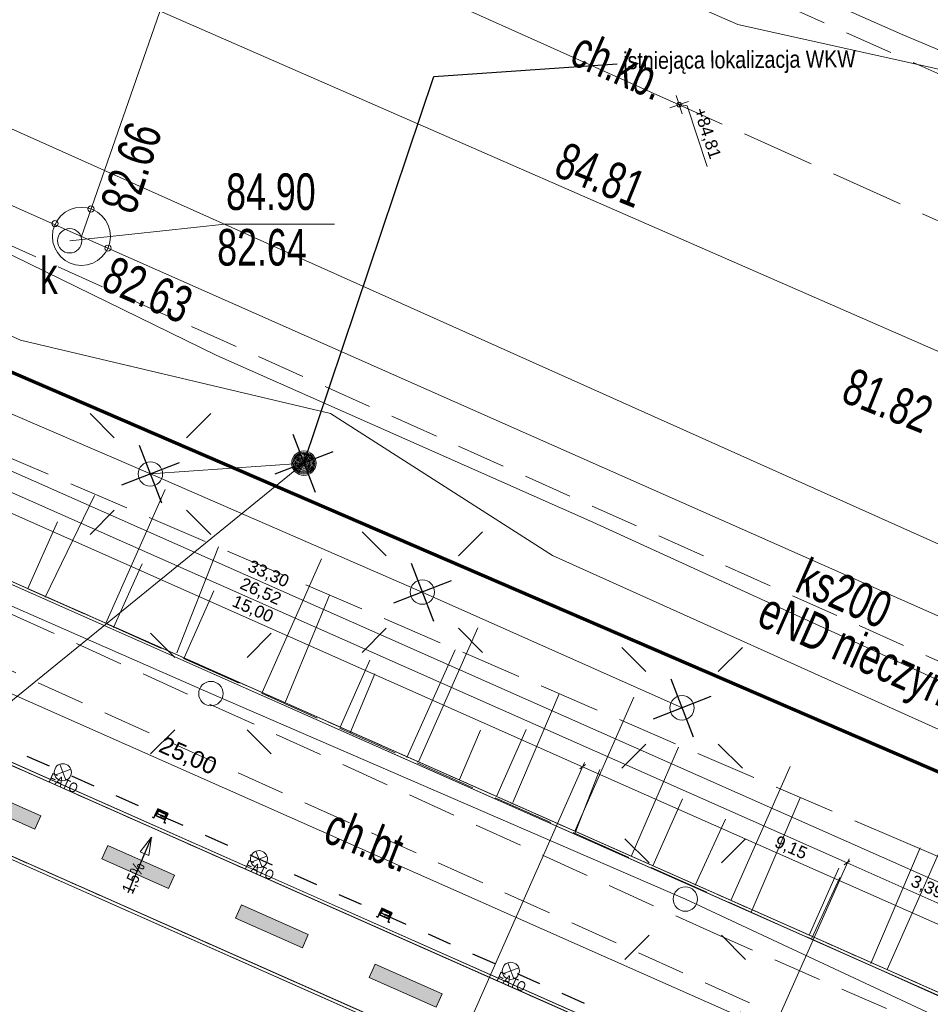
# Model space of a CAD drawing. Header units: metres. Extents: x -1013 to 1493500, y -5789517 to 1032.
# Tile 39 of 66: x 6 to 25, y 11 to 31. Entities that reach past the tile are written whole.
import ezdxf
from ezdxf.xclip import XClip

# ---------------------------------------------------------------- set-up
doc = ezdxf.new("R2010")
doc.units = ezdxf.units.M
doc.header["$MEASUREMENT"] = 0
doc.header["$XCLIPFRAME"] = 0
for name, pattern in [('2_BUBZ02', [1.75, 1.25, -0.5]), ('2_KTCR02', [1.5, 1, -0.5]), ('2_KTJZ01', [2, 1.5, -0.5]), ('GUK', [2, 1.5, -0.5]), ('GUZ', [1, 0.5, -0.5]), ('Kropki i Kreski', [0.72, 0.36, -0.18, 0, -0.18])]:
    doc.linetypes.add(name, pattern=pattern)
for name, color, linetype, lineweight in [('01', 7, 'Continuous', 13), ('020', 7, 'Continuous', 35), ('130-Z Teren1', 7, 'Continuous', 13), ('130-Z Teren21', 37, 'Continuous', 5), ('130-Z Teren69', 41, 'Continuous', 13), ('310-W Oświetlenie1', 7, 'Continuous', 13), ('310-W Oświetlenie85', 1, 'Continuous', 25), ('450-K Belki21', 37, 'Continuous', 5), ('450-K Belki69', 41, 'Continuous', 13), ('703-L Płaszczyzny podejścia 2D3', 152, 'Continuous', 30), ('709-L Rzędne terenu25', 5, 'Continuous', 13), ('709-L Rzędne terenu85', 1, 'Continuous', 25), ('711-L Wymiary opisy1', 7, 'Continuous', 13), ('711-L Wymiary opisy85', 1, 'Continuous', 25), ('718-L Elementy do rozbiórki85', 1, 'Continuous', 25), ('720-L Oznakowanie lądowiska1', 7, 'Continuous', 13), ('720-L Oznakowanie lądowiska91', 255, 'Continuous', 13), ('798-L Zakres inwestycji9', 142, 'Continuous', 70), ('810-G Ogólne2', 4, 'Continuous', 20), ('ex_02_DXF_MZ_500_4_BUBZ_D_L_17', 9, 'Continuous', 18), ('ex_02_DXF_MZ_500_4_Dzialki7', 9, 'Continuous', 18), ('ex_02_DXF_MZ_500_4_Kontury3', 9, 'Continuous', 18), ('ex_02_DXF_MZ_500_4_KTCR_D_L_17', 9, 'Continuous', 18), ('ex_02_DXF_MZ_500_4_KTCR_E_T_17', 9, 'Continuous', 18), ('ex_02_DXF_MZ_500_4_KTCR_L_17', 9, 'Continuous', 18), ('ex_02_DXF_MZ_500_4_KTJZ_L_07', 9, 'Continuous', 18), ('ex_02_DXF_MZ_500_4_KTKR_L_07', 9, 'Continuous', 18), ('ex_02_DXF_MZ_500_4_RTPW_T_17', 9, 'Continuous', 18), ('ex_02_DXF_MZ_500_4_SUBK_L_034', 9, 'Continuous', 18), ('ex_02_DXF_MZ_500_4_SUPE_D_L_31', 9, 'Continuous', 18), ('ex_02_DXF_MZ_500_4_SUPE_E_T_31', 9, 'Continuous', 18), ('ex_02_DXF_MZ_500_4_SUPG_L_252', 9, 'Continuous', 18), ('ex_02_DXF_MZ_500_4_SUPK_D_L_434', 9, 'Continuous', 18), ('ex_02_DXF_MZ_500_4_SUPK_E_T_434', 9, 'Continuous', 18), ('ex_02_DXF_MZ_500_4_SUPK_L_434', 9, 'Continuous', 18), ('ex_02_DXF_MZ_500_4_SUPT_D_L_030', 9, 'Continuous', 18), ('ex_02_DXF_MZ_500_4_SUPW_L_05', 9, 'Continuous', 18), ('ex_02_DXF_MZ_500_4_SUSM_D_L_47', 9, 'Continuous', 18), ('ex_02_DXF_MZ_500_4_SUSM_D_T_07', 9, 'Continuous', 18), ('ex_02_DXF_MZ_500_4_SUSM_D_T_37', 9, 'Continuous', 18), ('ex_02_DXF_MZ_500_4_SUTK_T_034', 9, 'Continuous', 18), ('ex_02_DXF_MZ_500_4_SUUI_D_T_87', 9, 'Continuous', 18), ('ex_02_DXF_MZ_500_4_SUUI_E_T_37', 9, 'Continuous', 18), ('ex_02_DXF_MZ_500_4_SUUK_E_T_934', 9, 'Continuous', 18), ('ex_02_DXF_MZ_500_4_SUUK_T_234', 9, 'Continuous', 18), ('ex_02_DXF_MZ_500_4_Uzytki3', 9, 'Continuous', 18)]:
    doc.layers.add(name, color=color, linetype=linetype, lineweight=lineweight)
for name, color, linetype in [('700-L Mapa 1_100 dwg', 7, 'Continuous'), ('711-L Wymiary opisy', 7, 'Continuous'), ('EL-INST_EL', 1, 'GUZ')]:
    doc.layers.add(name, color=color, linetype=linetype)
doc.layers.get('700-L Mapa 1_100 dwg').off()
doc.styles.add('STYL_AUTOMATYCZNY_2', font='Arial.ttf')
doc.styles.add('STYL_AUTOMATYCZNY_3', font='Arial Narrow.ttf')
doc.styles.add('STYL_AUTOMATYCZNY_4', font='Arial.ttf', dxfattribs={"width": 0.7})
doc.linetypes.add('Linia z krzyżyków', pattern='A,0,[1,88_A.L.03 Sytuacja 1_1001.Shx,S=0.015873,R=0,X=0,Y=0],-2,0', length=2)
doc.dimstyles.new('STYL_AUTOMATYCZNY__1', dxfattribs={"dimtxt": 0.25, "dimasz": 0.095, "dimexe": 0.18, "dimexo": 0.3, "dimgap": 0, "dimtad": 1, "dimzin": 0, "dimdsep": 46, "dimtxsty": 'STYL_AUTOMATYCZNY_2', "dimblk": 'ARROWHEAD_2', "dimblk1": 'ARROWHEAD_2', "dimblk2": 'ARROWHEAD_2', "dimcen": 0.09, "dimclrd": 7, "dimclre": 7, "dimclrt": 1, "dimazin": 0, "dimtfac": 1, "dimtdec": 4, "dimtmove": 0, "dimatfit": 3, "dimfxl": 1, "dimtolj": 1, "dimtzin": 0, "dimarcsym": 0})
doc.dimstyles.new('STYL_AUTOMATYCZNY__2', dxfattribs={"dimtxt": 0.35, "dimasz": 0.095, "dimexe": 0.18, "dimexo": 0.3, "dimgap": 0, "dimtad": 1, "dimzin": 0, "dimdsep": 46, "dimtxsty": 'STYL_AUTOMATYCZNY_2', "dimblk": 'ARROWHEAD_2', "dimblk1": 'ARROWHEAD_2', "dimblk2": 'ARROWHEAD_2', "dimcen": 0.09, "dimclrd": 7, "dimclre": 7, "dimclrt": 1, "dimazin": 0, "dimtfac": 1, "dimtdec": 4, "dimtmove": 0, "dimatfit": 3, "dimfxl": 1, "dimtolj": 1, "dimtzin": 0, "dimarcsym": 0})
doc.dimstyles.new('STYL_AUTOMATYCZNY__5', dxfattribs={"dimtxt": 0.18, "dimasz": 0.3648, "dimexe": 0.18, "dimexo": 0.0625, "dimgap": 0, "dimtad": 0, "dimtih": 1, "dimtoh": 1, "dimdec": 4, "dimzin": 0, "dimdsep": 46, "dimcen": 0.09, "dimadec": 0, "dimazin": 0, "dimtfac": 1, "dimtdec": 4, "dimtmove": 0, "dimatfit": 3, "dimldrblk": 'ARROWHEAD_4', "dimfxl": 1, "dimtolj": 1, "dimtzin": 0, "dimarcsym": 0})
doc.dimstyles.new('STYL_AUTOMATYCZNY__6', dxfattribs={"dimtxt": 0.18, "dimasz": 0.1824, "dimexe": 0.18, "dimexo": 0.0625, "dimgap": 0, "dimtad": 0, "dimtih": 1, "dimtoh": 1, "dimdec": 4, "dimzin": 0, "dimdsep": 46, "dimcen": 0.09, "dimadec": 0, "dimazin": 0, "dimtfac": 1, "dimtdec": 4, "dimtmove": 0, "dimatfit": 3, "dimldrblk": 'ARROWHEAD_4', "dimfxl": 1, "dimtolj": 1, "dimtzin": 0, "dimarcsym": 0})

# ---------------------------------------------------------------- blocks, each defined once
blk = doc.blocks.new('*D5')
at = {"layer": '711-L Wymiary opisy1', "color": 7, "linetype": 'Continuous', "lineweight": 13, "transparency": 16777216}
for p, q in [((-4.674, 24.638), (-3.921, 26.336)), ((-3.901, 26.293), (-4.018, 26.208)), ((-4.015, 26.275), (-3.959, 26.25)), ((-3.959, 26.25), (26.485, 12.759)), ((25.771, 11.146), (26.523, 12.845)), ((26.427, 12.717), (26.544, 12.802)), ((26.485, 12.759), (26.541, 12.735))]:
    blk.add_line(p, q, dxfattribs=at)
at = {"layer": '711-L Wymiary opisy85', "color": 1, "lineweight": 25, "transparency": 16777216, "insert": (10.891, 19.724), "char_height": 0.25, "attachment_point": 7, "rotation": 336.1008, "style": 'STYL_AUTOMATYCZNY_2'}
blk.add_mtext('\\A1;{\\pql;\\fArial|b0|i0|c238|p0;\\W1.000000;33,30}', dxfattribs=at)
blk = doc.blocks.new('ARROWHEAD_2')
at = {"color": 0, "linetype": 'Continuous', "lineweight": 0}
for p, q in [((0, 0), (-1, 0)), ((-0.38, -0.66), (0.38, 0.66))]:
    blk.add_line(p, q, dxfattribs=at)
blk = doc.blocks.new('*D8')
at = {"layer": '711-L Wymiary opisy1', "color": 7, "linetype": 'Continuous', "lineweight": 13, "transparency": 16777216}
for p, q in [((-4.12, 25.888), (-1.02, 24.515)), ((-2.948, 20.165), (-0.982, 24.601)), ((-0.962, 24.557), (-1.079, 24.472)), ((-1.02, 24.515), (23.226, 13.771)), ((21.298, 9.421), (23.264, 13.857)), ((23.284, 13.813), (23.168, 13.728)), ((23.226, 13.771), (26.325, 12.398))]:
    blk.add_line(p, q, dxfattribs=at)
at = {"layer": '711-L Wymiary opisy85', "color": 1, "lineweight": 25, "transparency": 16777216, "insert": (10.731, 19.362), "char_height": 0.25, "attachment_point": 7, "rotation": 336.1008, "style": 'STYL_AUTOMATYCZNY_2'}
blk.add_mtext('\\A1;{\\pql;\\fArial|b0|i0|c238|p0;\\W1.000000;26,52}', dxfattribs=at)
blk = doc.blocks.new('*D9')
at = {"layer": '711-L Wymiary opisy1', "color": 7, "linetype": 'Continuous', "lineweight": 13, "transparency": 16777216}
for p, q in [((23.284, 13.813), (23.168, 13.728)), ((23.226, 13.771), (26.325, 12.398)), ((25.771, 11.146), (26.363, 12.483)), ((26.267, 12.355), (26.383, 12.44)), ((26.325, 12.398), (26.381, 12.373))]:
    blk.add_line(p, q, dxfattribs=at)
at = {"layer": '711-L Wymiary opisy85', "color": 1, "lineweight": 25, "transparency": 16777216, "insert": (24.491, 13.265), "char_height": 0.25, "attachment_point": 7, "rotation": 336.1008, "style": 'STYL_AUTOMATYCZNY_2'}
blk.add_mtext('\\A1;{\\pql;\\fArial|b0|i0|c238|p0;\\W1.000000;3,39}', dxfattribs=at)
blk = doc.blocks.new('*D11')
at = {"layer": '711-L Wymiary opisy1', "color": 7, "linetype": 'Continuous', "lineweight": 13, "transparency": 16777216}
for p, q in [((-4.28, 25.527), (4.085, 21.82)), ((-0.015, 12.565), (4.123, 21.905)), ((4.144, 21.862), (4.027, 21.777)), ((4.085, 21.82), (17.799, 15.743)), ((13.698, 6.488), (17.837, 15.828)), ((17.858, 15.785), (17.741, 15.7)), ((17.799, 15.743), (26.165, 12.036))]:
    blk.add_line(p, q, dxfattribs=at)
at = {"layer": '711-L Wymiary opisy85', "color": 1, "lineweight": 25, "transparency": 16777216, "insert": (10.57, 19.001), "char_height": 0.25, "attachment_point": 7, "rotation": 336.1008, "style": 'STYL_AUTOMATYCZNY_2'}
blk.add_mtext('\\A1;{\\pql;\\fArial|b0|i0|c238|p0;\\W1.000000;15,00}', dxfattribs=at)
blk = doc.blocks.new('*D12')
at = {"layer": '711-L Wymiary opisy1', "color": 7, "linetype": 'Continuous', "lineweight": 13, "transparency": 16777216}
for p, q in [((17.858, 15.785), (17.741, 15.7)), ((17.799, 15.743), (26.165, 12.036)), ((25.771, 11.146), (26.203, 12.122)), ((26.107, 11.993), (26.223, 12.078)), ((26.165, 12.036), (26.221, 12.011))]:
    blk.add_line(p, q, dxfattribs=at)
at = {"layer": '711-L Wymiary opisy85', "color": 1, "lineweight": 25, "transparency": 16777216, "insert": (21.697, 14.07), "char_height": 0.25, "attachment_point": 7, "rotation": 336.1008, "style": 'STYL_AUTOMATYCZNY_2'}
blk.add_mtext('\\A1;{\\pql;\\fArial|b0|i0|c238|p0;\\W1.000000;9,15}', dxfattribs=at)
blk = doc.blocks.new('*D57')
at = {"layer": '711-L Wymiary opisy1', "color": 7, "linetype": 'Continuous', "lineweight": 13, "transparency": 16777216}
for p, q in [((-1.816, 20.844), (-2.561, 19.162)), ((-1.795, 20.801), (-1.912, 20.716)), ((-1.854, 20.758), (-1.91, 20.783)), ((21.003, 10.63), (-1.854, 20.758)), ((21.041, 10.716), (20.295, 9.034)), ((20.944, 10.588), (21.061, 10.673)), ((21.059, 10.605), (21.003, 10.63))]:
    blk.add_line(p, q, dxfattribs=at)
at = {"layer": '711-L Wymiary opisy85', "color": 1, "lineweight": 25, "transparency": 16777216, "insert": (9.054, 16.002), "char_height": 0.35, "attachment_point": 7, "rotation": 336.1008, "style": 'STYL_AUTOMATYCZNY_2'}
blk.add_mtext('\\A1;{\\pql;\\fArial|b0|i0|c238|p0;\\W1.000000;25,00}', dxfattribs=at)
blk = doc.blocks.new('ARROWHEAD_4')
at = {"color": 0, "linetype": 'Continuous', "lineweight": 0}
blk.add_line((0, 0), (-1, 0), dxfattribs=at)
at = {"color": 0, "linetype": 'Continuous', "lineweight": 0, "flags": 128}
blk.add_lwpolyline([(-1, 0.2679), (0, 0), (-1, -0.2679)], close=True, dxfattribs=at)
blk = doc.blocks.new('Rysunek_1_4', base_point=(-51.91, -72.413))
at = {"layer": 'ex_02_DXF_MZ_500_4_BUBZ_D_L_17', "color": 9, "linetype": '2_BUBZ02', "lineweight": 18}
for p, q in [((-9.558, 26.527), (30.427, 8.666)), ((5.692, 22.23), (24.282, 14.249)), ((24.282, 14.249), (33.818, 10.129))]:
    blk.add_line(p, q, dxfattribs=at)
at = {"layer": 'ex_02_DXF_MZ_500_4_BUBZ_D_L_17', "color": 9, "linetype": 'Continuous', "lineweight": 18}
for p, q in [((6.78, 19.22), (7.787, 21.305)), ((9.479, 18.08), (10.333, 20.25)), ((8.181, 18.599), (8.768, 19.898)), ((11.701, 17.057), (12.605, 19.261)), ((14.196, 15.933), (15.186, 18.137)), ((13.034, 16.436), (13.537, 17.649)), ((16.366, 15.011), (17.321, 17.233)), ((15.272, 15.48), (15.708, 16.489)), ((18.793, 13.904), (19.765, 16.142)), ((17.648, 14.39), (18.15, 15.688)), ((21.254, 12.763), (22.26, 15.104)), ((20.109, 13.317), (20.729, 14.667)), ((23.714, 11.707), (24.72, 14.082)), ((22.501, 12.226), (23.072, 13.474))]:
    blk.add_line(p, q, dxfattribs=at)
at = {"layer": 'ex_02_DXF_MZ_500_4_Dzialki7', "color": 9, "linetype": 'Continuous', "lineweight": 18}
blk.add_line((-42.33, 44.713), (161.19, -43.067), dxfattribs=at)
at = {"layer": 'ex_02_DXF_MZ_500_4_Kontury3', "color": 9, "linetype": 'GUK', "lineweight": 18}
blk.add_line((-42.331, 44.714), (102.61, -17.792), dxfattribs=at)
at = {"layer": 'ex_02_DXF_MZ_500_4_KTCR_D_L_17', "color": 9, "linetype": '2_KTCR02', "lineweight": 18}
for p, q in [((20.622, 12.273), (3.942, 19.842)), ((5.263, 18.08), (28.122, 7.801)), ((29.535, 8.383), (20.622, 12.273))]:
    blk.add_line(p, q, dxfattribs=at)
at = {"layer": 'ex_02_DXF_MZ_500_4_KTCR_L_17', "color": 9, "linetype": '2_KTCR02', "lineweight": 18}
for p, q in [((31.23, 15.163), (-19.02, 37.653)), ((111.77, -8.787), (9.37, 36.973))]:
    blk.add_line(p, q, dxfattribs=at)
at = {"layer": 'ex_02_DXF_MZ_500_4_KTJZ_L_07', "color": 9, "linetype": '2_KTJZ01', "lineweight": 18}
blk.add_line((26.14, 26.463), (19.78, 29.313), dxfattribs=at)
at = {"layer": 'ex_02_DXF_MZ_500_4_KTKR_L_07', "color": 9, "linetype": 'Continuous', "lineweight": 18}
for p, q in [((32.42, 17.033), (-15.26, 38.363)), ((19.78, 29.313), (6.98, 35.043))]:
    blk.add_line(p, q, dxfattribs=at)
at = {"layer": 'ex_02_DXF_MZ_500_4_RTPW_T_17', "color": 9, "linetype": 'Continuous', "lineweight": 18}
blk.add_circle((19.78, 29.313), 0.045, dxfattribs=at)
at = {"layer": 'ex_02_DXF_MZ_500_4_SUBK_L_034', "color": 9, "linetype": 'Continuous', "lineweight": 18}
blk.add_circle((7.52, 26.613), 0.595, dxfattribs=at)
at = {"layer": 'ex_02_DXF_MZ_500_4_SUPE_D_L_31', "color": 9, "linetype": 'Continuous', "lineweight": 18}
for p, q in [((10.298, 24.173), (2.711, 27.88)), ((3.357, 24.154), (8.935, 21.743)), ((18.012, 20.757), (10.298, 24.173)), ((8.935, 21.743), (12.083, 21.965)), ((8.935, 21.743), (14.512, 19.322)), ((0.807, 21.356), (10.176, 17.241)), ((30.403, 15.083), (18.012, 20.757)), ((14.512, 19.322), (19.839, 16.949)), ((10.176, 17.241), (19.907, 13.029)), ((19.907, 13.029), (29.78, 8.418))]:
    blk.add_line(p, q, dxfattribs=at)
at = {"layer": 'ex_02_DXF_MZ_500_4_SUPG_L_252', "color": 9, "linetype": 'Continuous', "lineweight": 18}
for p, q in [((20.98, 30.953), (8.44, 36.493)), ((25.93, 29.853), (20.98, 30.953))]:
    blk.add_line(p, q, dxfattribs=at)
at = {"layer": 'ex_02_DXF_MZ_500_4_SUPK_D_L_434', "color": 9, "linetype": 'Continuous', "lineweight": 18}
blk.add_line((7.643, 31.885), (25.81, 23.943), dxfattribs=at)
at = {"layer": 'ex_02_DXF_MZ_500_4_SUPK_L_434', "color": 9, "linetype": 'Continuous', "lineweight": 18}
for p, q in [((-27.97, 42.343), (7.52, 26.613)), ((7.52, 26.613), (12.66, 41.343)), ((41.33, 11.643), (7.52, 26.613))]:
    blk.add_line(p, q, dxfattribs=at)
at = {"layer": 'ex_02_DXF_MZ_500_4_SUPT_D_L_030', "color": 9, "linetype": 'Continuous', "lineweight": 18}
for p, q in [((16.628, 34.178), (24.352, 30.752)), ((24.352, 30.752), (33.691, 26.837))]:
    blk.add_line(p, q, dxfattribs=at)
at = {"layer": 'ex_02_DXF_MZ_500_4_SUPW_L_05', "color": 9, "linetype": 'Continuous', "lineweight": 18}
for p, q in [((6.27, 24.483), (-3.96, 29.143)), ((12.63, 22.983), (6.27, 24.483)), ((17.18, 20.073), (12.63, 22.983)), ((17.18, 20.073), (56.56, 2.333))]:
    blk.add_line(p, q, dxfattribs=at)
at = {"layer": 'ex_02_DXF_MZ_500_4_SUSM_D_L_47', "color": 9, "linetype": 'Continuous', "lineweight": 18}
for start, end in [(90, 180), (270, 0)]:
    blk.add_arc((12.083, 21.965), 0.202, start, end, dxfattribs=at)
at = {"layer": 'ex_02_DXF_MZ_500_4_SUSM_D_T_07', "color": 9, "linetype": 'Continuous', "lineweight": 18}
for p, q in [((8.192, 22.485), (7.697, 22.98)), ((9.677, 22.485), (10.172, 22.98)), ((8.192, 21), (7.697, 20.505)), ((9.677, 21), (10.172, 20.505)), ((13.77, 20.064), (13.275, 20.559)), ((15.254, 20.064), (15.749, 20.559)), ((13.77, 18.579), (13.275, 18.084)), ((15.254, 18.579), (15.749, 18.084)), ((9.434, 17.984), (8.939, 18.479)), ((10.919, 17.984), (11.414, 18.479)), ((19.097, 17.692), (18.602, 18.187)), ((20.582, 17.692), (21.077, 18.187)), ((9.434, 16.499), (8.939, 16.004)), ((10.919, 16.499), (11.414, 16.004)), ((19.097, 16.207), (18.602, 15.712)), ((20.582, 16.207), (21.077, 15.712)), ((19.164, 13.772), (18.669, 14.267)), ((20.649, 13.772), (21.144, 14.267)), ((19.164, 12.287), (18.669, 11.792)), ((20.649, 12.287), (21.144, 11.792))]:
    blk.add_line(p, q, dxfattribs=at)
at = {"layer": 'ex_02_DXF_MZ_500_4_SUSM_D_T_37', "color": 9, "linetype": 'Continuous', "lineweight": 18}
for centre in [(8.935, 21.743), (14.512, 19.322), (10.176, 17.241), (19.839, 16.949), (19.907, 13.029)]:
    blk.add_circle(centre, 0.25, dxfattribs=at)
at = {"layer": 'ex_02_DXF_MZ_500_4_SUTK_T_034', "color": 9, "linetype": 'Continuous', "lineweight": 18}
for p, q in [((7.28, 26.523), (10.459, 26.864)), ((10.459, 26.864), (12.712, 26.864))]:
    blk.add_line(p, q, dxfattribs=at)
for centre in [(7.716, 27.175), (6.978, 26.876), (8.065, 26.372)]:
    blk.add_circle(centre, 0.0625, dxfattribs=at)
at = {"layer": 'ex_02_DXF_MZ_500_4_SUUI_D_T_87', "color": 9, "linetype": 'Continuous', "lineweight": 18}
for radius in [0.25, 0.25, 0.225, 0.225, 0.2, 0.2, 0.175, 0.175, 0.15, 0.15, 0.125, 0.125, 0.1, 0.1, 0.075, 0.075, 0.05, 0.05, 0.025, 0.025, 0.00715, 0.00715]:
    blk.add_circle((12.083, 21.965), radius, dxfattribs=at)
at = {"layer": 'ex_02_DXF_MZ_500_4_SUUI_E_T_37', "color": 9, "linetype": 'Continuous', "lineweight": 18}
blk.add_line((12.083, 21.965), (5.019, 16.226), dxfattribs=at)
at = {"layer": 'ex_02_DXF_MZ_500_4_SUUK_T_234', "color": 9, "linetype": 'Continuous', "lineweight": 18}
blk.add_circle((7.28, 26.523), 0.25, dxfattribs=at)
at = {"layer": 'ex_02_DXF_MZ_500_4_Uzytki3', "color": 9, "linetype": 'GUZ', "lineweight": 18}
blk.add_line((-42.331, 44.714), (102.61, -17.792), dxfattribs=at)
at = {"layer": 'ex_02_DXF_MZ_500_4_KTCR_E_T_17', "color": 9, "linetype": 'Continuous', "lineweight": 18, "char_height": 0.75, "attachment_point": 4, "style": 'STYL_AUTOMATYCZNY_4'}
for s, insert, rotation in [('\\A1;{\\pql;\\fArial|b0|i0|c238|p0;\\W0.700000;ch.kb.}', (17.646, 30.503), 336.4403), ('\\A1;{\\pql;\\fArial|b0|i0|c238|p0;\\W0.700000;ch.bt.}', (12.58, 14.565), 338.4643)]:
    blk.add_mtext(s, dxfattribs=dict(at, insert=insert, rotation=rotation))
at = {"layer": 'ex_02_DXF_MZ_500_4_RTPW_T_17', "color": 9, "linetype": 'Continuous', "lineweight": 18, "insert": (17.457, 28.567), "char_height": 0.75, "attachment_point": 1, "rotation": 338.0255, "style": 'STYL_AUTOMATYCZNY_4'}
blk.add_mtext('\\A1;{\\pql;\\fArial|b0|i0|c238|p0;\\W0.700000;84.81}', dxfattribs=at)
at = {"layer": 'ex_02_DXF_MZ_500_4_SUPE_E_T_31', "color": 9, "linetype": 'Continuous', "lineweight": 18, "insert": (21.444, 18.9), "char_height": 0.75, "attachment_point": 4, "rotation": 335.9627, "style": 'STYL_AUTOMATYCZNY_4'}
blk.add_mtext('\\A1;{\\pql;\\fArial|b0|i0|c238|p0;\\W0.700000;eND nieczynny}', dxfattribs=at)
at = {"layer": 'ex_02_DXF_MZ_500_4_SUPK_E_T_434', "color": 9, "linetype": 'Continuous', "lineweight": 18, "insert": (22.118, 19.341), "char_height": 0.75, "attachment_point": 7, "rotation": 336.1048, "style": 'STYL_AUTOMATYCZNY_4'}
blk.add_mtext('\\A1;{\\pql;\\fArial|b0|i0|c238|p0;\\W0.700000;ks200}', dxfattribs=at)
at = {"layer": 'ex_02_DXF_MZ_500_4_SUTK_T_034', "color": 9, "linetype": 'Continuous', "lineweight": 18, "char_height": 0.75, "style": 'STYL_AUTOMATYCZNY_4'}
for s, insert, attachment_point, rotation in [('\\A1;{\\pql;\\fArial|b0|i0|c238|p0;\\W0.700000;82.66}', (7.895, 27.272), 1, 71.6477), ('\\A1;{\\pql;\\fArial|b0|i0|c238|p0;\\W0.700000;82.63}', (8.189, 26.232), 1, 336.4629), ('\\A1;{\\pql;\\fArial|b0|i0|c238|p0;\\W0.700000;81.82}', (23.207, 23.587), 4, 338.1986)]:
    blk.add_mtext(s, dxfattribs=dict(at, insert=insert, attachment_point=attachment_point, rotation=rotation))
for s, insert, attachment_point in [('\\A1;{\\pql;\\fArial|b0|i0|c238|p0;\\W0.700000;84.90}', (10.489, 27.144), 7), ('\\A1;{\\pql;\\fArial|b0|i0|c238|p0;\\W0.700000;82.64}', (10.305, 26.765), 1)]:
    blk.add_mtext(s, dxfattribs=dict(at, insert=insert, attachment_point=attachment_point))
at = {"layer": 'ex_02_DXF_MZ_500_4_SUUK_E_T_934', "color": 9, "linetype": 'Continuous', "lineweight": 18, "insert": (6.666, 26.185), "char_height": 0.75, "attachment_point": 1, "style": 'STYL_AUTOMATYCZNY_4'}
blk.add_mtext('\\A1;{\\pql;\\fArial|b0|i0|c238|p0;\\W0.700000;k}', dxfattribs=at)

msp = doc.modelspace()

# ---------------------------------------------------------------- hatches: boundary and pattern name
at = {"layer": '720-L Oznakowanie lądowiska91', "linetype": 'Continuous', "lineweight": 13}
for points in [[(6.6885, 14.7352), (5.3172, 15.3429), (5.1956, 15.0686), (6.567, 14.4609)], [(9.4313, 13.5198), (8.0599, 14.1275), (7.9384, 13.8532), (9.3098, 13.2455)], [(12.1741, 12.3044), (10.8027, 12.9121), (10.6812, 12.6378), (12.0526, 12.0301)], [(14.9169, 11.089), (13.5455, 11.6967), (13.424, 11.4224), (14.7954, 10.8147)]]:
    msp.add_hatch(color=8, dxfattribs=at).paths.add_polyline_path(points)

# ---------------------------------------------------------------- linework, layer by layer
at = {"layer": '130-Z Teren1', "color": 7, "linetype": 'Continuous', "lineweight": 13, "flags": 128}
for points in [[(-3.0696, 19.8905), (-4.765, 24.2841), (25.5699, 10.8413), (21.1766, 9.1465)], [(-2.1735, 17.5684), (18.8545, 8.2504), (21.0974, 9.1159), (-3.039, 19.8113)], [(-0.137, 12.2908), (-2.1429, 17.4892), (18.7753, 8.2199), (13.5769, 6.2139)]]:
    msp.add_lwpolyline(points, close=True, dxfattribs=at)
at = {"layer": '130-Z Teren1', "color": 7, "linetype": 'Continuous', "lineweight": 13}
for points in [[(8.0234, 18.6829), (9.2388, 21.4257)], [(6.421, 19.3929), (7.0287, 20.7643)], [(11.2281, 17.2628), (12.4435, 20.0056)], [(9.6257, 17.9729), (10.2334, 19.3442)], [(14.4328, 15.8427), (15.6482, 18.5855)], [(12.8305, 16.5528), (13.4381, 17.9242)], [(17.6375, 14.4227), (18.8529, 17.1654)], [(16.0352, 15.1327), (16.6429, 16.5041)], [(20.8423, 13.0026), (22.0576, 15.7453)], [(19.2399, 13.7126), (19.8476, 15.084)], [(24.047, 11.5825), (25.2624, 14.3253)], [(22.4446, 12.2925), (23.0523, 13.6639)]]:
    msp.add_lwpolyline(points, dxfattribs=at)
at = {"layer": '130-Z Teren21', "color": 37, "linetype": 'Continuous', "lineweight": 5}
for p, q in [((-3.0696, 19.8905), (21.1766, 9.1465)), ((-3.039, 19.8113), (21.0974, 9.1159)), ((-2.1735, 17.5684), (18.8545, 8.2504)), ((-2.1429, 17.4892), (18.7753, 8.2199))]:
    msp.add_line(p, q, dxfattribs=at)
at = {"layer": '130-Z Teren69', "color": 41, "linetype": 'Kropki i Kreski', "lineweight": 13}
for p, q in [((-3.039, 19.8113), (21.0974, 9.1159)), ((-2.1735, 17.5684), (18.8545, 8.2504))]:
    msp.add_line(p, q, dxfattribs=at)
at = {"layer": '310-W Oświetlenie1', "color": 7, "linetype": 'Continuous', "lineweight": 13}
for p, q in [((7.0764, 15.7925), (7.2024, 15.4659)), ((7.3026, 15.6922), (6.9761, 15.5662)), ((11.0991, 14.0099), (11.2251, 13.6834)), ((11.3254, 13.9096), (10.9989, 13.7836)), ((16.2647, 11.7209), (16.3907, 11.3944)), ((16.491, 11.6207), (16.1644, 11.4947))]:
    msp.add_line(p, q, dxfattribs=at)
at = {"layer": '310-W Oświetlenie1', "color": 7, "linetype": 'Continuous', "lineweight": 13, "flags": 128}
for points in [[(7.0685, 15.4692, -1), (7.2103, 15.7892, -1)], [(11.0912, 13.6866, -1), (11.233, 14.0066, -1)], [(16.2568, 11.3977, -1), (16.3986, 11.7177, -1)]]:
    msp.add_lwpolyline(points, format="xyb", close=True, dxfattribs=at)
at = {"layer": '310-W Oświetlenie85', "color": 1, "linetype": 'Continuous', "lineweight": 25}
for p, q in [((9.0288, 14.7489), (9.0051, 14.6954)), ((9.0066, 14.6915), (9.0315, 14.7477)), ((9.0856, 14.8771), (9.0288, 14.7489)), ((9.0288, 14.7489), (9.2409, 14.6549)), ((9.0315, 14.7477), (9.0288, 14.7489)), ((9.0811, 14.8569), (9.034, 14.7505)), ((9.034, 14.7505), (9.0433, 14.7463)), ((9.0419, 14.7431), (9.0786, 14.8259)), ((9.0816, 14.8245), (9.0464, 14.745)), ((9.0464, 14.745), (9.1362, 14.7051)), ((9.0721, 14.8011), (9.0829, 14.8254)), ((9.0794, 14.7979), (9.0721, 14.8011)), ((9.0774, 14.8586), (9.2895, 14.7646)), ((9.0786, 14.8259), (9.0816, 14.8245)), ((9.0901, 14.8222), (9.0794, 14.7979)), ((9.0919, 14.8215), (9.0811, 14.7971)), ((9.0815, 14.8679), (9.2936, 14.7739)), ((9.0829, 14.8254), (9.0901, 14.8222)), ((9.2977, 14.7831), (9.0856, 14.8771)), ((9.088, 14.7756), (9.1375, 14.7536)), ((9.0887, 14.7773), (9.1552, 14.7479)), ((9.1781, 14.7997), (9.1117, 14.8291)), ((9.1789, 14.8014), (9.1124, 14.8308)), ((9.1387, 14.7506), (9.1368, 14.7463)), ((9.1368, 14.7463), (9.1516, 14.7398)), ((9.1387, 14.7506), (9.1387, 14.7506)), ((9.1663, 14.7332), (9.1516, 14.7398)), ((9.2216, 14.7184), (9.1552, 14.7479)), ((9.1682, 14.7375), (9.1663, 14.7332)), ((9.1682, 14.7375), (9.1682, 14.7375)), ((9.2209, 14.7167), (9.1713, 14.7387)), ((9.1781, 14.7997), (9.2446, 14.7702)), ((9.1789, 14.8014), (9.2453, 14.7719)), ((9.2613, 14.7449), (9.2261, 14.6653)), ((9.2277, 14.6608), (9.2644, 14.7435)), ((9.2857, 14.7663), (9.2385, 14.6598)), ((9.2409, 14.6549), (9.2977, 14.7831)), ((9.2522, 14.7504), (9.2414, 14.7261)), ((9.2539, 14.7497), (9.2432, 14.7253)), ((9.2504, 14.7221), (9.2612, 14.7465)), ((9.2612, 14.7465), (9.2539, 14.7497)), ((9.2644, 14.7435), (9.2613, 14.7449)), ((8.9772, 14.7078), (8.9759, 14.7051)), ((8.9759, 14.7051), (9.0066, 14.6915)), ((9.0051, 14.6954), (8.9772, 14.7078)), ((9.2261, 14.6653), (9.1362, 14.7051)), ((9.2381, 14.6561), (9.2132, 14.5999)), ((9.2132, 14.5999), (9.2439, 14.5863)), ((9.2172, 14.6015), (9.2409, 14.6549)), ((9.2451, 14.5891), (9.2172, 14.6015)), ((9.2385, 14.6598), (9.2291, 14.664)), ((9.2409, 14.6549), (9.2381, 14.6561)), ((9.2432, 14.7253), (9.2504, 14.7221)), ((9.2439, 14.5863), (9.2451, 14.5891)), ((13.6797, 12.8413), (13.6229, 12.7132)), ((13.6753, 12.8212), (13.6281, 12.7147)), ((13.6361, 12.7073), (13.6728, 12.7901)), ((13.6758, 12.7887), (13.6405, 12.7092)), ((13.6663, 12.7653), (13.6771, 12.7897)), ((13.6735, 12.7621), (13.6663, 12.7653)), ((13.6715, 12.8228), (13.8836, 12.7289)), ((13.6728, 12.7901), (13.6758, 12.7887)), ((13.6843, 12.7865), (13.6735, 12.7621)), ((13.686, 12.7857), (13.6752, 12.7614)), ((13.6756, 12.8321), (13.8877, 12.7381)), ((13.6771, 12.7897), (13.6843, 12.7865)), ((13.8918, 12.7474), (13.6797, 12.8413)), ((13.6821, 12.7398), (13.7317, 12.7179)), ((13.6829, 12.7416), (13.7493, 12.7121)), ((13.7723, 12.7639), (13.7058, 12.7933)), ((13.773, 12.7656), (13.7066, 12.7951)), ((13.7723, 12.7639), (13.8387, 12.7344)), ((13.773, 12.7656), (13.8395, 12.7362)), ((13.8798, 12.7305), (13.8327, 12.624)), ((13.835, 12.6192), (13.8918, 12.7474)), ((13.5713, 12.672), (13.5701, 12.6693)), ((13.5701, 12.6693), (13.6007, 12.6557)), ((13.5992, 12.6597), (13.5713, 12.672)), ((13.6229, 12.7132), (13.5992, 12.6597)), ((13.6007, 12.6557), (13.6257, 12.7119)), ((13.6229, 12.7132), (13.835, 12.6192)), ((13.6257, 12.7119), (13.6229, 12.7132)), ((13.6281, 12.7147), (13.6375, 12.7105)), ((13.6405, 12.7092), (13.7304, 12.6694)), ((13.8202, 12.6295), (13.7304, 12.6694)), ((13.7329, 12.7148), (13.731, 12.7105)), ((13.731, 12.7105), (13.7457, 12.704)), ((13.7329, 12.7148), (13.7329, 12.7148)), ((13.7605, 12.6975), (13.7457, 12.704)), ((13.8158, 12.6827), (13.7493, 12.7121)), ((13.7624, 12.7017), (13.7605, 12.6975)), ((13.7624, 12.7017), (13.7624, 12.7017)), ((13.815, 12.6809), (13.7654, 12.7029)), ((13.8323, 12.6204), (13.8074, 12.5642)), ((13.8074, 12.5642), (13.838, 12.5506)), ((13.8113, 12.5657), (13.835, 12.6192)), ((13.8392, 12.5533), (13.8113, 12.5657)), ((13.8555, 12.7091), (13.8202, 12.6295)), ((13.8218, 12.625), (13.8585, 12.7078)), ((13.8327, 12.624), (13.8233, 12.6282)), ((13.835, 12.6192), (13.8323, 12.6204)), ((13.8464, 12.7146), (13.8356, 12.6903)), ((13.8481, 12.7139), (13.8373, 12.6895)), ((13.8373, 12.6895), (13.8445, 12.6863)), ((13.838, 12.5506), (13.8392, 12.5533)), ((13.8445, 12.6863), (13.8553, 12.7107)), ((13.8553, 12.7107), (13.8481, 12.7139)), ((13.8585, 12.7078), (13.8555, 12.7091))]:
    msp.add_line(p, q, dxfattribs=at)
for centre, radius, start, end in [((9.0948, 14.7911), 0.0169, 156.10077, 246.10077), ((9.0948, 14.7911), 0.015, 156.10077, 246.10077), ((9.1056, 14.8154), 0.0169, 66.10084, 156.10084), ((9.1056, 14.8154), 0.015, 66.10084, 156.10084), ((9.1366, 14.7515), 0.00234, 336.10077, 66.10077), ((9.1703, 14.7366), 0.00234, 66.10084, 156.10084), ((9.2385, 14.7565), 0.015, 336.10077, 66.10077), ((9.2385, 14.7565), 0.0169, 336.10077, 66.10077), ((9.2277, 14.7322), 0.0169, 246.10084, 336.10084), ((9.2277, 14.7322), 0.015, 246.10084, 336.10084), ((13.6889, 12.7553), 0.0169, 156.10077, 246.10077), ((13.6889, 12.7553), 0.015, 156.10077, 246.10077), ((13.6997, 12.7796), 0.0169, 66.10084, 156.10084), ((13.6997, 12.7796), 0.015, 66.10084, 156.10084), ((13.7307, 12.7157), 0.00234, 336.10077, 66.10077), ((13.8326, 12.7207), 0.015, 336.10077, 66.10077), ((13.8326, 12.7207), 0.0169, 336.10077, 66.10077), ((13.7645, 12.7008), 0.00234, 66.10084, 156.10084), ((13.8219, 12.6964), 0.0169, 246.10084, 336.10084), ((13.8219, 12.6964), 0.015, 246.10084, 336.10084)]:
    msp.add_arc(centre, radius, start, end, dxfattribs=at)
for p in [(9.088, 14.7756), (9.0887, 14.7773), (9.0901, 14.8222), (9.0919, 14.8215), (9.2522, 14.7504), (9.2539, 14.7497), (9.2209, 14.7167), (9.2216, 14.7184), (13.6821, 12.7398), (13.6829, 12.7416), (13.6843, 12.7865), (13.686, 12.7857), (13.815, 12.6809), (13.8158, 12.6827), (13.8464, 12.7146), (13.8481, 12.7139)]:
    msp.add_point(p, dxfattribs=at)
at = {"layer": '450-K Belki21', "color": 37, "linetype": 'Continuous', "lineweight": 5}
for p, q in [((25.6491, 10.8719), (-4.7955, 24.3632)), ((25.5699, 10.8413), (-4.765, 24.2841))]:
    msp.add_line(p, q, dxfattribs=at)
at = {"layer": '450-K Belki69', "color": 41, "linetype": 'Kropki i Kreski', "lineweight": 13}
msp.add_line((25.6491, 10.8719), (-4.7955, 24.3632), dxfattribs=at)
at = {"layer": '703-L Płaszczyzny podejścia 2D3', "color": 152, "linetype": 'Continuous', "lineweight": 30}
msp.add_circle((8.2273, 10.355), 1021.6593, dxfattribs=at)
at = {"layer": '709-L Rzędne terenu25', "color": 5, "linetype": 'Continuous', "lineweight": 13}
for p, q in [((19.7175, 29.5028), (19.8431, 29.123)), ((19.5904, 29.2501), (19.9702, 29.3757)), ((19.7803, 29.3129), (19.9462, 29.2888)), ((19.9462, 29.2888), (20.3571, 28.0468))]:
    msp.add_line(p, q, dxfattribs=at)
at = {"layer": '718-L Elementy do rozbiórki85', "color": 1, "linetype": 'Continuous', "lineweight": 25}
for p, q in [((11.8541, 22.5587), (12.3123, 21.3712)), ((8.7054, 22.3365), (9.1636, 21.1491)), ((12.6769, 22.1941), (11.4895, 21.7358)), ((9.5283, 21.9719), (8.3408, 21.5137)), ((14.2829, 19.9155), (14.7411, 18.7281)), ((15.1057, 19.5509), (13.9183, 19.0927)), ((19.61, 17.5428), (20.0682, 16.3553)), ((20.4328, 17.1782), (19.2454, 16.7199))]:
    msp.add_line(p, q, dxfattribs=at)
at = {"layer": '720-L Oznakowanie lądowiska1', "color": 7, "linetype": 'Continuous', "lineweight": 13, "flags": 128}
for points in [[(6.6885, 14.7352), (6.567, 14.4609), (5.1956, 15.0686), (5.3172, 15.3429)], [(9.4313, 13.5198), (9.3098, 13.2455), (7.9384, 13.8532), (8.0599, 14.1275)], [(12.1741, 12.3044), (12.0526, 12.0301), (10.6812, 12.6378), (10.8027, 12.9121)], [(14.9169, 11.089), (14.7954, 10.8147), (13.424, 11.4224), (13.5455, 11.6967)]]:
    msp.add_lwpolyline(points, close=True, dxfattribs=at)
at = {"layer": '798-L Zakres inwestycji9', "color": 142, "linetype": 'Linia z krzyżyków', "lineweight": 70}
msp.add_lwpolyline([(-11.8075, 31.551), (35.1463, 11.302), (17.379, -29.8973), (8.5903, -26.1071), (-4.6197, -20.1771), (-29.4088, -9.2634)], close=True, dxfattribs=at)
at = {"layer": '810-G Ogólne2', "color": 4, "linetype": 'Continuous', "lineweight": 20}
msp.add_lwpolyline([(-18.2863, -6.0816), (-4.7955, 24.3632), (25.6493, 10.8724), (12.1585, -19.5724)], close=True, dxfattribs=at)
at = {"layer": 'EL-INST_EL', "linetype": 'GUZ'}
msp.add_line((21.4933, 9.2687), (-3.1918, 20.2072), dxfattribs=at)

# ---------------------------------------------------------------- block references
at = {"layer": '700-L Mapa 1_100 dwg', "color": 52, "linetype": 'Continuous', "lineweight": 25}
ref = msp.add_blockref('Rysunek_1_4', (-51.9097, -72.4133), dxfattribs=at)
XClip(ref).set_block_clipping_path([(-454.4097296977, -337.82710067), (350.5902703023, 193.0005136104)])

# ---------------------------------------------------------------- texts
at = {"layer": '01', "color": 7, "linetype": 'Continuous', "lineweight": 13, "insert": (23.4017, 30.203), "char_height": 0.35, "attachment_point": 6, "rotation": 0.50554, "style": 'STYL_AUTOMATYCZNY_3'}
msp.add_mtext('\\A1;{\\pqr;\\fArial Narrow|b0|i0|c238|p0;\\W1.000000;istniejąca lokalizacja WKW}', dxfattribs=at)
at = {"layer": '310-W Oświetlenie1', "color": 7, "lineweight": 13, "char_height": 0.2, "attachment_point": 6, "rotation": 336.10081, "style": 'STYL_AUTOMATYCZNY_3'}
for insert in [(7.4325, 15.2818), (11.4553, 13.4992), (16.6208, 11.2102)]:
    msp.add_mtext('\\A1;{\\pqr;\\fArial Narrow|b0|i0|c238|p0;\\W1.000000;FATO}', dxfattribs=dict(at, insert=insert))
at = {"layer": '709-L Rzędne terenu85', "color": 1, "lineweight": 25, "insert": (20.033, 29.1858), "char_height": 0.25, "attachment_point": 7, "rotation": 288.30243, "style": 'STYL_AUTOMATYCZNY_2'}
msp.add_mtext('\\A1;{\\pql;\\fArial|b0|i0|c238|p0;\\W1.000000;+84,81}', dxfattribs=at)
at = {"layer": '711-L Wymiary opisy1', "color": 7, "linetype": 'Continuous', "lineweight": 13, "insert": (8.4739, 13.1575), "char_height": 0.25, "attachment_point": 4, "rotation": 66.10081, "style": 'STYL_AUTOMATYCZNY_3'}
msp.add_mtext('\\A1;{\\pql;\\fArial Narrow|b0|i0|c238|p0;\\W1.000000;1,5%}', dxfattribs=at)

# ---------------------------------------------------------------- dimensions: what is measured, and where the dimension line sits
at = {"layer": '711-L Wymiary opisy', "color": 7, "linetype": 'Continuous', "lineweight": 13}
for base, p1, p2, angle, dimstyle, picture, middle in [((26.4855, 12.7594), (-4.7955, 24.3632), (25.6491, 10.8719), 336.10081, 'STYL_AUTOMATYCZNY__1', '*D5', (11.3246, 19.6689)), ((23.2258, 13.771), (-3.0696, 19.8905), (21.1766, 9.1465), 336.10081, 'STYL_AUTOMATYCZNY__1', '*D8', (11.1643, 19.3071)), ((17.7994, 15.7427), (-0.137, 12.2908), (13.5769, 6.2139), 336.10081, 'STYL_AUTOMATYCZNY__1', '*D11', (11.004, 18.9453)), ((-1.8537, 20.7584), (20.1739, 8.7596), (-2.6826, 18.8878), 156.10081, 'STYL_AUTOMATYCZNY__2', '*D57', (9.6607, 15.9241)), ((26.1648, 12.0358), (13.5769, 6.2139), (25.6491, 10.8719), 336.10081, 'STYL_AUTOMATYCZNY__1', '*D12', (22.0438, 14.0533)), ((26.3252, 12.3976), (21.1766, 9.1465), (25.6491, 10.8719), 336.10081, 'STYL_AUTOMATYCZNY__1', '*D9', (24.8372, 13.2483))]:
    dim = msp.add_linear_dim(base=base, p1=p1, p2=p2, angle=angle, dimstyle=dimstyle, dxfattribs=at)
    dim.commit()
    dim.dimension.update_dxf_attribs({"geometry": picture, "text_midpoint": middle, "dimtype": 160, "text_rotation": 336.10081})

# ---------------------------------------------------------------- leaders
at = {"layer": '020', "color": 7, "linetype": 'Continuous', "lineweight": 35, "annotation_type": 0, "has_hookline": 1, "hookline_direction": 0, "text_width": 4.7391, "horizontal_direction": (0.999961, 0.008823, 0)}
msp.add_leader([(12.0832, 21.965), (14.75, 29.8911), (18.5109, 30.1506)], dimstyle='STYL_AUTOMATYCZNY__6', dxfattribs=at)
at = {"layer": '711-L Wymiary opisy1', "color": 7, "linetype": 'Continuous', "lineweight": 13, "annotation_type": 0, "has_hookline": 1, "hookline_direction": 1, "text_width": 0.6039, "horizontal_direction": (0.405129, 0.91426, 0)}
msp.add_leader([(8.9558, 14.2979), (8.4739, 13.1575)], dimstyle='STYL_AUTOMATYCZNY__5', dxfattribs=at)

doc.saveas('drawing.dxf')
